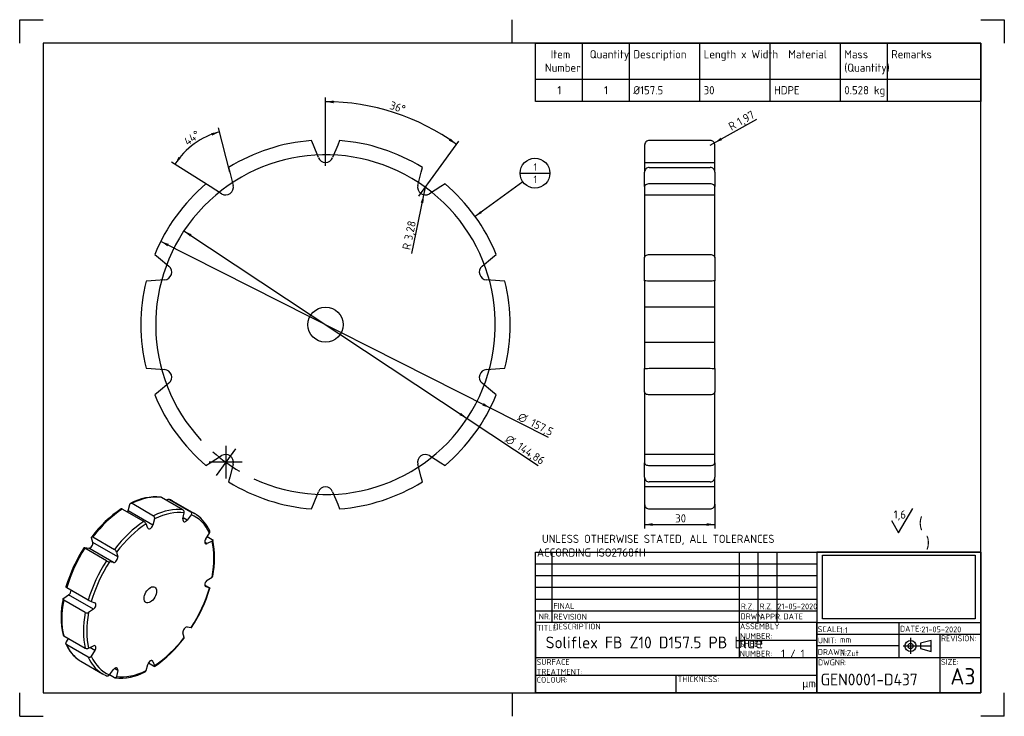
# Paper-space layout 'Sheet1' of a CAD drawing. Header units: millimetres. Extents: x 0 to 420, y 0 to 297.
import ezdxf
from ezdxf.enums import TextEntityAlignment as Align
from ezdxf.lldxf.tags import DXFTag

# ---------------------------------------------------------------- set-up
doc = ezdxf.new("R2010")
doc.units = ezdxf.units.MM
doc.layers.add('Default', color=7, linetype='Continuous')
doc.layers.add('GEN0001-D437_FB_', color=7, linetype='Continuous')
doc.styles.add('SEACAD_Solid_Edge_ISO', font='seiso.ttf')
doc.styles.add('SEACAD_Solid_Edge_ISO1_Symbols', font='semeci1.ttf')
tags = doc.linetypes.add('CENTER2', pattern=[28.575, 19.05, -3.175, 3.175, -3.175]).pattern_tags.tags
tags[10:11] = [DXFTag(74, 4), DXFTag(75, 0), DXFTag(340, '0'), DXFTag(46, 0.0), DXFTag(50, 0.0), DXFTag(44, 0.0), DXFTag(45, 0.0)]
tags[8:9] = [DXFTag(74, 4), DXFTag(75, 0), DXFTag(340, '0'), DXFTag(46, 0.0), DXFTag(50, 0.0), DXFTag(44, 0.0), DXFTag(45, 0.0)]
tags[6:7] = [DXFTag(74, 4), DXFTag(75, 0), DXFTag(340, '0'), DXFTag(46, 0.0), DXFTag(50, 0.0), DXFTag(44, 0.0), DXFTag(45, 0.0)]
tags[4:5] = [DXFTag(74, 4), DXFTag(75, 0), DXFTag(340, '0'), DXFTag(46, 0.0), DXFTag(50, 0.0), DXFTag(44, 0.0), DXFTag(45, 0.0)]
tags = doc.linetypes.add('HIDDEN2', pattern=[4.7625, 3.175, -1.5875]).pattern_tags.tags
tags[6:7] = [DXFTag(74, 4), DXFTag(75, 0), DXFTag(340, '0'), DXFTag(46, 0.0), DXFTag(50, 0.0), DXFTag(44, 0.0), DXFTag(45, 0.0)]
tags[4:5] = [DXFTag(74, 4), DXFTag(75, 0), DXFTag(340, '0'), DXFTag(46, 0.0), DXFTag(50, 0.0), DXFTag(44, 0.0), DXFTag(45, 0.0)]
doc.dimstyles.new('ISO_(mm)', dxfattribs={"dimtxt": 3.5, "dimasz": 3.5, "dimexe": 1.75, "dimexo": 0, "dimgap": 0.875, "dimtad": 1, "dimtxsty": 'SEACAD_Solid_Edge_ISO', "dimblk1": '_SE_FILLED', "dimblk2": '_SE_FILLED', "dimsah": 1, "dimcen": 1.75, "dimadec": 0, "dimazin": 0, "dimtfac": 0.5, "dimtmove": 0, "dimatfit": 3, "dimfxl": 1, "dimarcsym": 0})
picture_1 = doc.add_image_def('image1.jpg', size_in_pixel=(1519, 635))

# ---------------------------------------------------------------- blocks, each defined once
blk = doc.blocks.new('SEANNOT_GROUP')
at = {"layer": 'Default', "color": 7, "linetype": 'Continuous'}
for p, q in [((374.93, 78.16), (381, 88.66)), ((371.9, 83.41), (374.93, 78.16))]:
    blk.add_line(p, q, dxfattribs=at)
at = {"layer": 'Default', "color": 7, "linetype": 'Continuous', "style": 'SEACAD_Solid_Edge_ISO'}
blk.add_text('1,6', height=3.5, dxfattribs=at).set_placement((372.82, 87.78), align=Align.TOP_LEFT)
blk = doc.blocks.new('ISO2768_fine')
at = {"layer": 'Default', "insert": (1.21, 6.21), "char_height": 3.5, "width": 124.075, "attachment_point": 1}
blk.add_mtext('{\\fSolid Edge ISO|b0||i0||c0|p34;\\C7;\\H3.5;\\W1.; UNLESS OTHERWISE STATED, ALL TOLERANCES ACCORDING ISO2768fH }', dxfattribs=at)
blk = doc.blocks.new('SE')
at = {"layer": 'GEN0001-D437_FB_', "color": 7, "linetype": 'Continuous'}
for p, q in [((125.27, 243.54), (124.49, 245.49)), ((136.41, 245.49), (135.64, 243.54)), ((127.41, 238.18), (125.27, 243.54)), ((135.64, 243.54), (133.5, 238.18)), ((89.12, 233.99), (89.64, 231.96)), ((89.64, 231.96), (91.06, 226.37)), ((169.85, 226.37), (171.27, 231.96)), ((171.27, 231.96), (171.78, 233.99)), ((81.25, 225.87), (79.47, 226.99)), ((181.43, 226.99), (179.66, 225.87)), ((86.13, 222.79), (81.25, 225.87)), ((179.66, 225.87), (174.78, 222.79)), ((57.61, 196.9), (59.23, 195.56)), ((59.23, 195.56), (63.66, 191.87)), ((197.24, 191.87), (201.68, 195.56)), ((201.68, 195.56), (203.29, 196.9)), ((56.02, 185.69), (53.93, 185.56)), ((61.78, 186.07), (56.02, 185.69)), ((204.88, 185.69), (199.12, 186.07)), ((206.98, 185.56), (204.88, 185.69)), ((53.93, 148.37), (56.02, 148.23)), ((56.02, 148.23), (61.78, 147.85)), ((199.12, 147.85), (204.88, 148.23)), ((204.88, 148.23), (206.98, 148.37)), ((63.66, 142.06), (59.23, 138.37)), ((201.68, 138.37), (197.24, 142.06)), ((59.23, 138.37), (57.61, 137.03)), ((203.29, 137.03), (201.68, 138.37)), ((81.25, 108.06), (86.13, 111.14)), ((174.78, 111.14), (179.66, 108.06)), ((79.47, 106.94), (81.25, 108.06)), ((91.06, 107.56), (89.64, 101.97)), ((171.27, 101.97), (169.85, 107.56)), ((179.66, 108.06), (181.43, 106.94)), ((89.64, 101.97), (89.12, 99.93)), ((171.78, 99.93), (171.27, 101.97)), ((125.27, 90.39), (127.41, 95.75)), ((133.5, 95.75), (135.64, 90.39)), ((124.49, 88.44), (125.27, 90.39)), ((135.64, 90.39), (136.41, 88.44))]:
    blk.add_line(p, q, dxfattribs=at)
blk.add_circle((130.45, 166.96), 7.5, dxfattribs=at)
for centre, radius, start, end in [((130.45, 166.96), 78.75, 94.3424, 121.6576), ((130.45, 166.96), 78.75, 58.3424, 85.6576), ((130.45, 239.39), 3.28, 201.75, 338.25), ((130.45, 166.96), 78.75, 130.3424, 157.6576), ((130.45, 166.96), 78.75, 22.3424, 49.6576), ((87.88, 225.56), 3.28, 237.75, 14.25), ((173.03, 225.56), 3.28, 165.75, 302.25), ((61.57, 189.35), 3.28, 273.75, 50.25), ((199.34, 189.35), 3.28, 129.75, 266.25), ((130.45, 166.96), 78.75, 166.3424, 193.6576), ((130.45, 166.96), 78.75, 346.3424, 13.6576), ((61.57, 144.58), 3.28, 309.75, 86.25), ((199.34, 144.58), 3.28, 93.75, 230.25), ((130.45, 166.96), 78.75, 202.3424, 229.6576), ((130.45, 166.96), 78.75, 310.3424, 337.6576), ((87.88, 108.37), 3.28, 345.75, 122.25), ((173.03, 108.37), 3.28, 57.75, 194.25), ((130.45, 166.96), 78.75, 238.3424, 265.6576), ((130.45, 94.53), 3.28, 21.75, 158.25), ((130.45, 166.96), 78.75, 274.3424, 301.6576)]:
    blk.add_arc(centre, radius, start, end, dxfattribs=at)
blk = doc.blocks.new('SE1')
at = {"layer": 'GEN0001-D437_FB_', "color": 7, "linetype": 'Continuous'}
for p, q in [((294.56, 245.49), (268.56, 245.49)), ((266.56, 243.54), (266.56, 231.96)), ((296.56, 231.96), (296.56, 243.54)), ((266.56, 226.37), (266.56, 231.96)), ((268.56, 233.99), (294.56, 233.99)), ((296.56, 231.96), (296.56, 226.37)), ((294.56, 226.99), (268.56, 226.99)), ((266.56, 225.87), (266.56, 226.37)), ((266.56, 225.87), (266.56, 195.56)), ((296.56, 226.37), (296.56, 225.87)), ((296.56, 195.56), (296.56, 225.87)), ((266.56, 191.87), (266.56, 195.56)), ((268.56, 196.9), (294.56, 196.9)), ((296.56, 195.56), (296.56, 191.87)), ((266.56, 186.07), (266.56, 191.87)), ((296.56, 191.87), (296.56, 186.07)), ((266.56, 185.69), (266.56, 186.07)), ((266.56, 185.69), (266.56, 148.23)), ((294.56, 185.56), (268.56, 185.56)), ((296.56, 186.07), (296.56, 185.69)), ((296.56, 148.23), (296.56, 185.69)), ((266.56, 147.85), (266.56, 148.23)), ((266.56, 142.06), (266.56, 147.85)), ((268.56, 148.37), (294.56, 148.37)), ((296.56, 148.23), (296.56, 147.85)), ((296.56, 147.85), (296.56, 142.06)), ((266.56, 138.37), (266.56, 142.06)), ((296.56, 142.06), (296.56, 138.37)), ((266.56, 138.37), (266.56, 108.06)), ((294.56, 137.03), (268.56, 137.03)), ((296.56, 108.06), (296.56, 138.37)), ((266.56, 107.56), (266.56, 108.06)), ((266.56, 101.97), (266.56, 107.56)), ((268.56, 106.94), (294.56, 106.94)), ((296.56, 108.06), (296.56, 107.56)), ((296.56, 107.56), (296.56, 101.97)), ((266.56, 101.97), (266.56, 90.39)), ((296.56, 90.39), (296.56, 101.97)), ((294.56, 99.93), (268.56, 99.93)), ((268.56, 88.44), (294.56, 88.44))]:
    blk.add_line(p, q, dxfattribs=at)
at = {"layer": 'GEN0001-D437_FB_', "color": 7, "linetype": 'HIDDEN2'}
for p, q in [((266.56, 236.11), (296.56, 236.11)), ((266.56, 222.28), (296.56, 222.28)), ((296.56, 174.46), (266.56, 174.46)), ((266.56, 159.46), (296.56, 159.46)), ((296.56, 111.65), (266.56, 111.65)), ((296.56, 97.81), (266.56, 97.81))]:
    blk.add_line(p, q, dxfattribs=at)
at = {"layer": 'GEN0001-D437_FB_', "color": 7, "linetype": 'Continuous'}
for centre, radius, start, end in [((268.53, 243.51), 1.97, 89.2351, 179.2933), ((294.58, 243.51), 1.97, 0.7059, 90.7656), ((268.57, 231.98), 2.02, 90.4708, 180.4982), ((294.54, 231.98), 2.02, 359.5013, 89.5297), ((268.57, 101.95), 2.02, 179.5013, 269.5297), ((294.54, 101.95), 2.02, 270.4708, 0.4982), ((268.53, 90.41), 1.97, 180.7059, 270.7656), ((294.58, 90.41), 1.97, 269.2351, 359.2933)]:
    blk.add_arc(centre, radius, start, end, dxfattribs=at)
for points in [[(268.56, 226.99), (268.02, 226.99), (267.49, 226.86), (266.76, 226.44), (266.56, 226.15), (266.56, 225.87)], [(296.56, 225.87), (296.56, 226.15), (296.35, 226.44), (295.62, 226.86), (295.1, 226.99), (294.56, 226.99)], [(266.56, 195.56), (266.56, 195.9), (266.76, 196.24), (267.49, 196.75), (268.02, 196.9), (268.56, 196.9)], [(294.56, 196.9), (295.1, 196.9), (295.62, 196.74), (296.35, 196.24), (296.56, 195.9), (296.56, 195.56)], [(268.56, 185.56), (268.02, 185.56), (267.49, 185.57), (266.76, 185.62), (266.56, 185.66), (266.56, 185.69)], [(296.56, 185.69), (296.56, 185.66), (296.35, 185.62), (295.62, 185.57), (295.1, 185.56), (294.56, 185.56)], [(266.56, 148.23), (266.56, 148.27), (266.76, 148.3), (267.49, 148.35), (268.02, 148.37), (268.56, 148.37)], [(294.56, 148.37), (295.1, 148.37), (295.62, 148.35), (296.35, 148.3), (296.56, 148.27), (296.56, 148.23)], [(268.56, 137.03), (268.02, 137.03), (267.49, 137.18), (266.76, 137.68), (266.56, 138.02), (266.56, 138.37)], [(296.56, 138.37), (296.56, 138.02), (296.35, 137.68), (295.62, 137.18), (295.1, 137.03), (294.56, 137.03)], [(266.56, 108.06), (266.56, 107.77), (266.76, 107.49), (267.49, 107.07), (268.02, 106.94), (268.56, 106.94)], [(294.56, 106.94), (295.1, 106.94), (295.62, 107.07), (296.35, 107.49), (296.56, 107.77), (296.56, 108.06)]]:
    blk.add_open_spline(points, degree=3, knots=[0, 0, 0, 0, 0.5, 0.5, 1, 1, 1, 1], dxfattribs=at)
blk = doc.blocks.new('SEANNOT_GROUP1')
at = {"layer": 'Default', "linetype": 'Continuous'}
blk.add_hatch(color=7, dxfattribs=at).paths.add_polyline_path([(196.54, 215.39), (194.27, 213.1), (197.16, 214.53)])
at = {"layer": 'Default', "color": 7, "linetype": 'Continuous'}
blk.add_line((213.46, 231.56), (226.16, 231.56), dxfattribs=at)
blk.add_lwpolyline([(214.66, 227.84), (194.27, 213.1)], dxfattribs=at)
blk.add_circle((219.81, 231.56), 6.35, dxfattribs=at)
at = {"layer": 'Default', "color": 7, "linetype": 'Continuous', "style": 'SEACAD_Solid_Edge_ISO'}
for p in [(219.16, 235.78), (219.16, 230.51)]:
    blk.add_text('1', height=3.17, dxfattribs=at).set_placement(p, align=Align.TOP_LEFT)
blk = doc.blocks.new('SE2')
at = {"layer": 'Default', "color": 7, "linetype": 'Continuous'}
for p, q in [((240, 287), (240, 271.67)), ((260, 287), (260, 271.67)), ((290, 287), (290, 271.67)), ((320, 287), (320, 271.67)), ((350, 287), (350, 271.67)), ((370, 287), (370, 271.67)), ((220, 271.67), (410, 271.67)), ((240, 271.67), (240, 262.06)), ((260, 271.67), (260, 262.06)), ((290, 271.67), (290, 262.06)), ((320, 271.67), (320, 262.06)), ((350, 271.67), (350, 262.06)), ((370, 271.67), (370, 262.06))]:
    blk.add_line(p, q, dxfattribs=at)
blk.add_lwpolyline([(220, 262.06), (220, 287), (410, 287), (410, 262.06), (220, 262.06)], dxfattribs=at)
at = {"layer": 'Default', "color": 7, "linetype": 'Continuous', "style": 'SEACAD_Solid_Edge_ISO'}
for s, p in [('Item', (226.51, 284.03)), ('Quantity', (243.16, 284.03)), ('Description', (261.76, 284.03)), ('Length x Width', (291.76, 284.03)), ('Material', (327.84, 284.03)), ('Mass', (351.76, 284.03)), ('Remarks', (371.76, 284.03)), ('Number', (224.04, 278.3)), ('(Quantity)', (351.76, 278.3)), ('Ø157.5', (261.76, 268.69)), ('0.528 kg', (351.76, 268.69)), ('1', (229.37, 268.69)), ('1', (249.28, 268.69)), ('30', (291.76, 268.69)), ('HDPE', (321.76, 268.69))]:
    blk.add_text(s, height=3.5, dxfattribs=at).set_placement(p, align=Align.TOP_LEFT)
blk = doc.blocks.new('DMBLK17')
at = {"layer": 'Default', "linetype": 'Continuous'}
for points in [[(270.06, 81.18), (270.06, 82.35), (266.56, 81.77)], [(293.06, 81.18), (296.56, 81.77), (293.06, 82.35)]]:
    blk.add_hatch(color=7, dxfattribs=at).paths.add_polyline_path(points)
at = {"layer": 'Default', "color": 7, "linetype": 'Continuous'}
for p, q in [((266.56, 90.39), (266.56, 80.02)), ((296.56, 90.39), (296.56, 80.02)), ((266.56, 81.77), (296.56, 81.77))]:
    blk.add_line(p, q, dxfattribs=at)
at = {"layer": 'Default', "color": 7, "linetype": 'Continuous', "style": 'SEACAD_Solid_Edge_ISO'}
blk.add_text('30', height=3.5, dxfattribs=at).set_placement((279.61, 86.14), align=Align.TOP_LEFT)
blk = doc.blocks.new('_SE_FILLED')
at = {"color": 0}
blk.add_line((0, 0), (-1, 0), dxfattribs=at)
blk.add_solid([(0, 0), (-1, -0.1665), (-1, 0.1665), (0, 0)], dxfattribs=at)
blk = doc.blocks.new('DMBLK18')
at = {"layer": 'Default', "linetype": 'Continuous'}
blk.add_hatch(color=7, dxfattribs=at).paths.add_polyline_path([(299.07, 246.7), (296.31, 244.48), (299.64, 245.68)])
at = {"layer": 'Default', "color": 7, "linetype": 'Continuous'}
blk.add_line((294.58, 243.51), (314.37, 254.61), dxfattribs=at)
at = {"layer": 'Default', "color": 7, "linetype": 'Continuous', "style": 'SEACAD_Solid_Edge_ISO'}
for s, p in [('1,97', (305.54, 254.68)), ('R', (301.91, 252.64))]:
    blk.add_text(s, height=3.5, rotation=29.2906, dxfattribs=at).set_placement(p, align=Align.TOP_LEFT)
blk = doc.blocks.new('SEANNOT_GROUP2')
at = {"layer": 'Default', "color": 7, "linetype": 'CENTER2'}
for p, q in [((87.88, 115.37), (87.88, 101.37)), ((94.88, 108.37), (80.88, 108.37))]:
    blk.add_line(p, q, dxfattribs=at)
blk = doc.blocks.new('SE3')
at = {"layer": 'Default', "color": 7, "linetype": 'CENTER2'}
blk.add_arc((130.45, 166.96), 72.43, 245.0747, 222.9253, dxfattribs=at)
blk = doc.blocks.new('SEANNOT_GROUP3')
at = {"layer": 'Default', "color": 7, "linetype": 'CENTER2'}
blk.add_line((91.99, 114.03), (83.76, 102.7), dxfattribs=at)
blk.add_arc((130.45, 166.96), 72.43, 228.4626, 239.5374, dxfattribs=at)
blk = doc.blocks.new('SEANNOT_GROUP4')
at = {"layer": 'Default', "color": 7, "linetype": 'CENTER2'}
blk.add_line((170.25, 221.75), (177.52, 231.74), dxfattribs=at)
blk = doc.blocks.new('SEANNOT_GROUP5')
at = {"layer": 'Default', "color": 7, "linetype": 'CENTER2'}
blk.add_line((130.45, 234.68), (130.45, 247.04), dxfattribs=at)
blk = doc.blocks.new('DMBLK19')
at = {"layer": 'Default', "linetype": 'Continuous'}
for points in [[(133.96, 262.54), (130.45, 262.02), (133.94, 261.37)], [(183.12, 245.39), (186.32, 243.86), (183.79, 246.35)]]:
    blk.add_hatch(color=7, dxfattribs=at).paths.add_polyline_path(points)
at = {"layer": 'Default', "color": 7, "linetype": 'Continuous'}
for p, q in [((130.45, 247.04), (130.45, 263.77)), ((177.52, 231.74), (187.35, 245.28))]:
    blk.add_line(p, q, dxfattribs=at)
blk.add_arc((130.45, 166.96), 95.05, 54, 90, dxfattribs=at)
at = {"layer": 'Default', "color": 7, "linetype": 'Continuous', "style": 'SEACAD_Solid_Edge_ISO'}
blk.add_text('36°', height=3.5, rotation=342, dxfattribs=at).set_placement((158.61, 262.36), align=Align.TOP_LEFT)
blk = doc.blocks.new('DMBLK20')
at = {"layer": 'Default', "linetype": 'Continuous'}
blk.add_hatch(color=7, dxfattribs=at).paths.add_polyline_path([(172.22, 218.8), (172.36, 222.35), (171.08, 219.04)])
at = {"layer": 'Default', "color": 7, "linetype": 'Continuous'}
blk.add_line((173.03, 225.56), (167.17, 197.27), dxfattribs=at)
at = {"layer": 'Default', "color": 7, "linetype": 'Continuous', "style": 'SEACAD_Solid_Edge_ISO'}
for s, p in [('3,28', (163.98, 203.44)), ('R', (163.14, 199.35))]:
    blk.add_text(s, height=3.5, rotation=78.3128, dxfattribs=at).set_placement(p, align=Align.TOP_LEFT)
blk = doc.blocks.new('DMBLK21')
at = {"layer": 'Default', "linetype": 'Continuous'}
for points in [[(73.3, 205.51), (70.06, 206.95), (72.66, 204.53)], [(188.25, 129.39), (187.6, 128.42), (190.84, 126.97)]]:
    blk.add_hatch(color=7, dxfattribs=at).paths.add_polyline_path(points)
at = {"layer": 'Default', "color": 7, "linetype": 'Continuous'}
for p, q in [((70.06, 206.95), (190.84, 126.97)), ((190.84, 126.97), (221.22, 106.86))]:
    blk.add_line(p, q, dxfattribs=at)
for s, style, p in [('O', 'SEACAD_Solid_Edge_ISO1_Symbols', (208.79, 120.33)), ('144,86', 'SEACAD_Solid_Edge_ISO', (213.79, 117.02))]:
    blk.add_text(s, height=3.5, rotation=326.4883, dxfattribs=dict(at, style=style)).set_placement(p, align=Align.TOP_LEFT)
blk = doc.blocks.new('DMBLK22')
at = {"layer": 'Default', "linetype": 'Continuous'}
for points in [[(63.03, 200.38), (63.55, 201.42), (60.17, 202.48)], [(197.35, 132.5), (200.74, 131.45), (197.88, 133.55)]]:
    blk.add_hatch(color=7, dxfattribs=at).paths.add_polyline_path(points)
at = {"layer": 'Default', "color": 7, "linetype": 'Continuous'}
blk.add_line((225.64, 118.86), (60.17, 202.48), dxfattribs=at)
for s, style, p in [('O', 'SEACAD_Solid_Edge_ISO1_Symbols', (213.78, 129.76)), ('157,5', 'SEACAD_Solid_Edge_ISO', (219.13, 127.05))]:
    blk.add_text(s, height=3.5, rotation=333.1919, dxfattribs=dict(at, style=style)).set_placement(p, align=Align.TOP_LEFT)
blk = doc.blocks.new('DMBLK23')
at = {"layer": 'Default', "linetype": 'Continuous'}
for points in [[(82.1, 247.56), (85.27, 249.16), (81.75, 248.67)], [(67.79, 238.53), (66.24, 235.34), (68.74, 237.85)]]:
    blk.add_hatch(color=7, dxfattribs=at).paths.add_polyline_path(points)
at = {"layer": 'Default', "color": 7, "linetype": 'Continuous'}
for p, q in [((89.64, 231.96), (84.84, 250.86)), ((81.25, 225.87), (64.76, 236.27))]:
    blk.add_line(p, q, dxfattribs=at)
blk.add_arc((93.08, 218.4), 31.74, 104.25, 147.75, dxfattribs=at)
at = {"layer": 'Default', "color": 7, "linetype": 'Continuous', "style": 'SEACAD_Solid_Edge_ISO'}
blk.add_text('44°', height=3.5, rotation=36, dxfattribs=at).set_placement((69.6, 245.98), align=Align.TOP_LEFT)
blk = doc.blocks.new('SE4')
at = {"layer": 'GEN0001-D437_FB_', "color": 7, "linetype": 'Continuous'}
for p, q in [((69.63, 88.04), (60.44, 93.34)), ((63.85, 92.45), (73.04, 87.15)), ((52.91, 83.08), (43.72, 88.38)), ((46.2, 87.65), (46.95, 90.27)), ((47.94, 90.82), (57.13, 85.51)), ((74.71, 86.33), (65.52, 91.64)), ((56.81, 81.52), (46.2, 87.65)), ((57.56, 84.15), (56.81, 81.52)), ((69.66, 84.12), (70.16, 86.69)), ((71.4, 83.66), (69.75, 84.61)), ((73.12, 85.92), (71.4, 83.66)), ((54.65, 80.28), (53.89, 82.03)), ((31.19, 74.16), (30.69, 76.15)), ((31.22, 76.47), (40.41, 71.16)), ((79.34, 75.63), (80.91, 78.04)), ((80, 76.64), (82.08, 75.45)), ((27.73, 71.95), (29.45, 71.69)), ((37, 66.33), (27.8, 71.64)), ((40.06, 65.57), (29.45, 71.69)), ((41.8, 68.04), (31.19, 74.16)), ((80.01, 73.65), (78.93, 74.27)), ((82.04, 74.67), (80.01, 73.65)), ((41.3, 70.03), (41.8, 68.04)), ((40.06, 65.57), (38.33, 65.83)), ((80.01, 58.04), (82.04, 59.37)), ((20.08, 54.9), (29.27, 49.59)), ((78.93, 55.95), (80.77, 54.88)), ((79.34, 55.29), (79.19, 55.38)), ((80.91, 54.69), (79.34, 55.29)), ((18.81, 50.4), (20.84, 51.73)), ((31.45, 45.61), (20.84, 51.73)), ((27.97, 44.21), (18.77, 49.51)), ((30.55, 48.96), (32.12, 48.36)), ((31.45, 45.61), (29.41, 44.28)), ((71.4, 38.08), (73.12, 37.82)), ((18.77, 34.33), (27.97, 29.02)), ((70.16, 33.62), (69.66, 35.62)), ((19.94, 31.74), (20.85, 33.13)), ((29.27, 25.15), (20.08, 30.45)), ((29.41, 28.99), (31.45, 30.01)), ((32.12, 28.03), (29.97, 29.27)), ((32.12, 28.03), (30.55, 25.61)), ((26.14, 23.44), (35.33, 18.14)), ((53.89, 19.51), (54.65, 22.13)), ((57.13, 21.39), (54.89, 22.69)), ((56.81, 23.38), (56.16, 23.75)), ((56.81, 23.38), (57.56, 21.62)), ((40.41, 16.43), (38.27, 17.67)), ((38.33, 17.74), (40.06, 19.99)), ((41.8, 19.53), (40.39, 20.35)), ((41.8, 19.53), (41.3, 16.96))]:
    blk.add_line(p, q, dxfattribs=at)
for centre, radius, start, end in [((58.05, 71.03), 22.5, 84.4848, 118.312), ((60.38, 83.62), 9.5, 62.446, 68.6586), ((73.56, 44.12), 53.71, 124.3043, 142.9143), ((56.41, 84.53), 1.22, 341.5723, 53.6165), ((68.86, 86.96), 1.32, 348.326, 54.3044), ((66.55, 72.9), 15.73, 22.8913, 55.4843), ((51.53, 80.79), 2.67, 27.6203, 58.8066), ((82.18, 36.5), 65.16, 147.0626, 163.388), ((46.26, 67.45), 36.9, 347.9943, 12.0212), ((39.29, 69.37), 2.12, 18.2427, 58.032), ((39.28, 70.36), 4.63, 240.4875, 258.2011), ((18.67, 73.27), 65.16, 327.0614, 343.3881), ((54.59, 42.33), 36.9, 167.9918, 192.0251), ((34.79, 59.22), 11.1, 240.1949, 247.5428), ((28.62, 45.56), 1.51, 244.2626, 301.6902), ((34.27, 36.86), 15.7, 202.8689, 235.7422), ((27.29, 65.66), 53.71, 304.3056, 322.9134), ((28.73, 30.53), 1.69, 243.2156, 293.871), ((40.3, 25.74), 9.04, 242.5357, 249.1951), ((42.8, 38.74), 22.5, 264.4771, 298.3115)]:
    blk.add_arc(centre, radius, start, end, dxfattribs=at)
for centre, major_axis, start_param, end_param in [((45.83, 57.54), (19.69, 34.1), 0.232868, 0.70961), ((45.83, 57.54), (-19.69, -34.1), 3.176876, 3.222884), ((45.83, 57.54), (19.69, 34.1), 0.861187, 1.337928), ((55.02, 52.23), (19.69, 34.1), 0.232868, 0.70961), ((45.83, 57.54), (-19.69, -34.1), 3.141593, 3.176876), ((45.12, 87.52), (0.82, 1.42), 4.740699, 5.118178), ((55.73, 51.83), (19.19, 33.23), 0.224688, 0.71779), ((70.78, 84.44), (0.82, 1.42), 2.107485, 4.48986), ((55.02, 52.23), (-19.69, -34.1), 3.179187, 3.222884), ((55.73, 51.83), (-19.19, -33.23), 2.737962, 3.231064), ((55.02, 52.23), (-19.69, -34.1), 3.104261, 3.179187), ((55.02, 52.23), (19.69, 34.1), 0.861187, 1.337928), ((55.73, 51.83), (19.19, 33.23), 0.853006, 1.346109), ((55.73, 81.4), (0.82, 1.42), 2.735804, 5.118178), ((80.08, 75.03), (0.82, 1.42), 1.479167, 3.861541), ((45.83, 57.54), (-19.69, -34.1), 4.631098, 5.107839), ((30.07, 73.18), (-0.82, -1.42), 0.222529, 2.604904), ((55.73, 51.83), (19.19, 33.23), 5.251236, 5.744339), ((40.68, 67.06), (0.82, 1.42), 3.364122, 5.746497), ((55.02, 52.23), (19.69, 34.1), 1.489505, 1.966247), ((55.73, 51.83), (-19.19, -33.23), 4.622917, 5.11602), ((55.73, 51.83), (19.19, 33.23), 4.622917, 5.11602), ((80.08, 56.75), (0.82, 1.42), 0.850848, 3.233222), ((20.77, 53.03), (-0.82, -1.42), 0.850848, 2.45952), ((45.83, 57.54), (-19.69, -34.1), 5.259416, 5.736158), ((31.37, 46.9), (-0.82, -1.42), 0.850848, 3.233222), ((55.02, 52.23), (-19.69, -34.1), 5.259416, 5.736158), ((55.73, 51.83), (-19.19, -33.23), 5.251236, 5.744339), ((70.78, 36.59), (-0.82, -1.42), 3.364122, 5.746497), ((55.73, 51.83), (-19.19, -33.23), 0.853006, 1.346109), ((45.83, 57.54), (19.69, 34.1), 2.746142, 3.106778), ((31.37, 28.63), (-0.82, -1.42), 1.479167, 3.861541), ((55.73, 51.83), (19.19, 33.23), 2.737962, 3.231064), ((45.83, 57.54), (19.69, 34.1), 3.106778, 3.141593), ((55.02, 52.23), (19.69, 34.1), 2.746142, 3.104261), ((55.73, 22.26), (-0.82, -1.42), 2.735804, 5.118178), ((55.02, 52.23), (19.69, 34.1), 3.104261, 3.179187), ((40.68, 19.21), (-0.82, -1.42), 2.107485, 4.48986), ((55.73, 51.83), (-19.19, -33.23), 0.224688, 0.71779)]:
    blk.add_ellipse(centre, major_axis=major_axis, ratio=0.57735, start_param=start_param, end_param=end_param, dxfattribs=at)
blk.add_ellipse((55.73, 51.83), major_axis=(-1.88, -3.25), ratio=0.57735, dxfattribs=at)
for points, knots in [([(60.44, 93.34), (60.39, 93.37), (60.35, 93.39), (60.27, 93.42), (60.24, 93.42), (60.21, 93.43)], [0, 0, 0, 0, 0.125, 0.125, 0.1963516, 0.1963516, 0.1963516, 0.1963516]), ([(62.58, 92.11), (62.6, 92.14), (62.62, 92.16), (62.7, 92.24), (62.75, 92.28), (62.86, 92.36), (62.92, 92.39), (63.03, 92.45), (63.1, 92.48), (63.22, 92.52), (63.28, 92.53), (63.4, 92.55), (63.47, 92.55), (63.64, 92.54), (63.76, 92.51), (63.85, 92.45)], [0.058304, 0.058304, 0.058304, 0.058304, 0.125, 0.125, 0.25, 0.25, 0.375, 0.375, 0.5, 0.5, 0.625, 0.625, 0.75, 0.75, 1, 1, 1, 1]), ([(43.72, 88.38), (43.67, 88.41), (43.63, 88.43), (43.54, 88.47), (43.5, 88.48), (43.43, 88.5), (43.4, 88.5), (43.34, 88.5), (43.32, 88.49), (43.29, 88.48), (43.29, 88.48), (43.29, 88.48)], [0, 0, 0, 0, 0.125, 0.125, 0.25, 0.25, 0.375, 0.375, 0.5, 0.5, 0.5153748, 0.5153748, 0.5153748, 0.5153748]), ([(46.95, 90.27), (46.97, 90.33), (46.99, 90.39), (47.05, 90.5), (47.08, 90.55), (47.14, 90.65), (47.18, 90.69), (47.26, 90.76), (47.3, 90.79), (47.39, 90.85), (47.44, 90.87), (47.54, 90.89), (47.59, 90.9), (47.74, 90.9), (47.84, 90.87), (47.94, 90.82)], [0, 0, 0, 0, 0.125, 0.125, 0.25, 0.25, 0.375, 0.375, 0.5, 0.5, 0.625, 0.625, 0.75, 0.75, 1, 1, 1, 1]), ([(73.04, 87.15), (73.09, 87.12), (73.14, 87.08), (73.21, 87.01), (73.24, 86.97), (73.3, 86.87), (73.32, 86.82), (73.35, 86.72), (73.36, 86.66), (73.37, 86.49), (73.35, 86.37), (73.29, 86.2), (73.26, 86.14), (73.2, 86.02), (73.16, 85.97), (73.12, 85.92)], [0, 0, 0, 0, 0.125, 0.125, 0.25, 0.25, 0.375, 0.375, 0.5, 0.5, 0.75, 0.75, 0.875, 0.875, 1, 1, 1, 1]), ([(30.69, 76.15), (30.68, 76.2), (30.67, 76.24), (30.67, 76.33), (30.67, 76.36), (30.68, 76.43), (30.69, 76.46), (30.72, 76.51), (30.74, 76.53), (30.79, 76.56), (30.82, 76.57), (30.88, 76.58), (30.92, 76.58), (31.03, 76.56), (31.12, 76.53), (31.22, 76.47)], [0, 0, 0, 0, 0.125, 0.125, 0.25, 0.25, 0.375, 0.375, 0.5, 0.5, 0.625, 0.625, 0.75, 0.75, 1, 1, 1, 1]), ([(80.91, 78.04), (80.95, 78.1), (80.98, 78.15), (81.03, 78.27), (81.06, 78.34), (81.09, 78.46), (81.1, 78.52), (81.11, 78.65), (81.11, 78.71), (81.1, 78.83), (81.09, 78.88), (81.06, 78.97), (81.05, 78.99), (81.04, 79.02)], [0, 0, 0, 0, 0.125, 0.125, 0.25, 0.25, 0.375, 0.375, 0.5, 0.5, 0.625, 0.625, 0.6884128, 0.6884128, 0.6884128, 0.6884128]), ([(27.8, 71.64), (27.76, 71.67), (27.71, 71.69), (27.64, 71.75), (27.61, 71.77), (27.55, 71.81), (27.53, 71.84), (27.5, 71.87), (27.49, 71.89), (27.48, 71.93), (27.5, 71.95), (27.56, 71.96), (27.59, 71.97), (27.65, 71.96), (27.68, 71.96), (27.73, 71.95)], [0, 0, 0, 0, 0.125, 0.125, 0.25, 0.25, 0.375, 0.375, 0.5, 0.5, 0.75, 0.75, 0.875, 0.875, 1, 1, 1, 1]), ([(82.08, 75.45), (82.12, 75.42), (82.17, 75.39), (82.24, 75.33), (82.27, 75.29), (82.32, 75.22), (82.34, 75.19), (82.36, 75.11), (82.36, 75.08), (82.35, 74.97), (82.32, 74.9), (82.24, 74.8), (82.21, 74.77), (82.13, 74.72), (82.09, 74.69), (82.04, 74.67)], [0, 0, 0, 0, 0.125, 0.125, 0.25, 0.25, 0.375, 0.375, 0.5, 0.5, 0.75, 0.75, 0.875, 0.875, 1, 1, 1, 1]), ([(82.04, 59.37), (82.09, 59.4), (82.13, 59.44), (82.21, 59.51), (82.24, 59.54), (82.3, 59.62), (82.32, 59.66), (82.34, 59.73), (82.35, 59.75), (82.35, 59.77)], [0, 0, 0, 0, 0.125, 0.125, 0.25, 0.25, 0.375, 0.375, 0.4470569, 0.4470569, 0.4470569, 0.4470569]), ([(19.74, 55.13), (19.74, 55.13), (19.74, 55.13), (19.75, 55.11), (19.76, 55.1), (19.79, 55.07), (19.82, 55.06), (19.9, 55), (19.98, 54.95), (20.08, 54.9)], [0.4238979, 0.4238979, 0.4238979, 0.4238979, 0.5, 0.5, 0.625, 0.625, 0.75, 0.75, 1, 1, 1, 1]), ([(80.77, 54.88), (80.82, 54.85), (80.86, 54.83), (80.94, 54.78), (80.98, 54.76), (81.03, 54.72), (81.06, 54.7), (81.09, 54.68), (81.1, 54.66), (81.12, 54.64), (81.11, 54.63), (81.06, 54.64), (81.03, 54.65), (80.98, 54.67), (80.95, 54.68), (80.91, 54.69)], [0, 0, 0, 0, 0.125, 0.125, 0.25, 0.25, 0.375, 0.375, 0.5, 0.5, 0.75, 0.75, 0.875, 0.875, 1, 1, 1, 1]), ([(18.77, 49.51), (18.73, 49.54), (18.68, 49.57), (18.61, 49.64), (18.58, 49.67), (18.53, 49.75), (18.51, 49.79), (18.49, 49.87), (18.49, 49.91), (18.5, 50.03), (18.53, 50.12), (18.61, 50.23), (18.64, 50.27), (18.72, 50.34), (18.76, 50.37), (18.81, 50.4)], [0, 0, 0, 0, 0.125, 0.125, 0.25, 0.25, 0.375, 0.375, 0.5, 0.5, 0.75, 0.75, 0.875, 0.875, 1, 1, 1, 1]), ([(73.12, 37.82), (73.16, 37.82), (73.2, 37.81), (73.26, 37.81), (73.29, 37.81), (73.33, 37.82), (73.34, 37.83), (73.35, 37.84), (73.36, 37.84), (73.36, 37.84)], [0, 0, 0, 0, 0.125, 0.125, 0.25, 0.25, 0.375, 0.375, 0.4002757, 0.4002757, 0.4002757, 0.4002757]), ([(18.5, 34.64), (18.5, 34.64), (18.5, 34.63), (18.51, 34.59), (18.53, 34.55), (18.6, 34.45), (18.68, 34.39), (18.77, 34.33)], [0.6044163, 0.6044163, 0.6044163, 0.6044163, 0.625, 0.625, 0.75, 0.75, 1, 1, 1, 1]), ([(70.13, 33.28), (70.15, 33.3), (70.17, 33.34), (70.18, 33.41), (70.18, 33.45), (70.18, 33.53), (70.17, 33.58), (70.16, 33.62)], [0.5945608, 0.5945608, 0.5945608, 0.5945608, 0.75, 0.75, 0.875, 0.875, 1, 1, 1, 1]), ([(20.08, 30.45), (20.03, 30.48), (19.99, 30.51), (19.91, 30.59), (19.87, 30.63), (19.82, 30.73), (19.79, 30.78), (19.76, 30.89), (19.75, 30.95), (19.73, 31.13), (19.74, 31.25), (19.79, 31.44), (19.82, 31.5), (19.87, 31.62), (19.9, 31.68), (19.94, 31.74)], [0, 0, 0, 0, 0.125, 0.125, 0.25, 0.25, 0.375, 0.375, 0.5, 0.5, 0.75, 0.75, 0.875, 0.875, 1, 1, 1, 1]), ([(30.55, 25.61), (30.51, 25.56), (30.47, 25.5), (30.38, 25.4), (30.33, 25.36), (30.23, 25.27), (30.18, 25.23), (30.06, 25.17), (30.01, 25.14), (29.89, 25.1), (29.83, 25.08), (29.71, 25.06), (29.65, 25.05), (29.48, 25.06), (29.36, 25.09), (29.27, 25.15)], [0, 0, 0, 0, 0.125, 0.125, 0.25, 0.25, 0.375, 0.375, 0.5, 0.5, 0.625, 0.625, 0.75, 0.75, 1, 1, 1, 1]), ([(57.56, 21.62), (57.58, 21.58), (57.59, 21.54), (57.61, 21.47), (57.61, 21.44), (57.61, 21.39), (57.61, 21.36), (57.59, 21.32), (57.57, 21.31), (57.53, 21.28), (57.51, 21.28), (57.45, 21.27), (57.42, 21.28), (57.31, 21.3), (57.22, 21.34), (57.13, 21.39)], [0, 0, 0, 0, 0.125, 0.125, 0.25, 0.25, 0.375, 0.375, 0.5, 0.5, 0.625, 0.625, 0.75, 0.75, 1, 1, 1, 1]), ([(37.08, 17.28), (37.1, 17.27), (37.13, 17.27), (37.21, 17.24), (37.26, 17.23), (37.38, 17.23), (37.44, 17.23), (37.57, 17.25), (37.63, 17.26), (37.81, 17.32), (37.94, 17.38), (38.1, 17.5), (38.15, 17.54), (38.25, 17.63), (38.29, 17.68), (38.33, 17.74)], [0.0712573, 0.0712573, 0.0712573, 0.0712573, 0.125, 0.125, 0.25, 0.25, 0.375, 0.375, 0.5, 0.5, 0.75, 0.75, 0.875, 0.875, 1, 1, 1, 1]), ([(41.3, 16.96), (41.29, 16.9), (41.27, 16.84), (41.23, 16.74), (41.21, 16.69), (41.15, 16.59), (41.12, 16.55), (41.05, 16.48), (41.01, 16.45), (40.93, 16.4), (40.89, 16.38), (40.8, 16.35), (40.75, 16.35), (40.6, 16.35), (40.5, 16.38), (40.41, 16.43)], [0, 0, 0, 0, 0.125, 0.125, 0.25, 0.25, 0.375, 0.375, 0.5, 0.5, 0.625, 0.625, 0.75, 0.75, 1, 1, 1, 1]), ([(53.47, 18.94), (53.48, 18.94), (53.49, 18.95), (53.59, 19.01), (53.67, 19.08), (53.77, 19.22), (53.8, 19.28), (53.86, 19.39), (53.88, 19.45), (53.89, 19.51)], [0.4684672, 0.4684672, 0.4684672, 0.4684672, 0.5, 0.5, 0.75, 0.75, 0.875, 0.875, 1, 1, 1, 1])]:
    blk.add_open_spline(points, degree=3, knots=knots, dxfattribs=at)
blk = doc.blocks.new('AB_title_1')
at = {"layer": 'Default', "color": 7, "linetype": 'Continuous'}
for p, q in [((-190, 0), (-190, 60)), ((-190, 60), (0, 60)), ((-190, 60), (-70, 60)), ((-190, 30), (-190, 60)), ((-183, 60), (-183, 30)), ((-103, 15), (-103, 60)), ((-95, 30), (-95, 60)), ((-87, 60), (-87, 30)), ((0, 60), (-70, 60)), ((-70, 60), (-70, 30)), ((-70, 60), (-70, 30)), ((0, 60), (0, 0)), ((0, 30), (0, 60)), ((-190, 55), (-70, 55)), ((-190, 50), (-70, 50)), ((-190, 45), (-70, 45)), ((-190, 40), (-70, 40)), ((-190, 35), (-70, 35)), ((-70, 30), (-190, 30)), ((-70, 30), (-190, 30)), ((-190, 30), (-190, 0)), ((-70, 30), (0, 30)), ((-70, 30), (-70, 0)), ((-70, 0), (-70, 30)), ((-35, 30), (-35, 15)), ((-103, 22.5), (-70, 22.5)), ((-70, 25), (0, 25)), ((-21.2, 22.26), (-25.72, 21.12)), ((-25.72, 21.12), (-25.72, 18.88)), ((-21.2, 17.61), (-21.2, 22.26)), ((-17.5, 25), (-17.5, 0)), ((-35, 20), (-70, 20)), ((-25.72, 18.88), (-21.2, 17.61)), ((-190, 15), (0, 15)), ((-190, 7.5), (-70, 7.5)), ((-130, 0), (-130, 7.5)), ((0, 0), (-190, 0)), ((-190, 0), (-70, 0))]:
    blk.add_line(p, q, dxfattribs=at)
at = {"layer": 'Default', "color": 7, "linetype": 'CENTER2'}
for p, q in [((-30, 23.39), (-30, 16.58)), ((-21.2, 19.94), (-33.16, 19.94))]:
    blk.add_line(p, q, dxfattribs=at)
at = {"layer": 'Default', "color": 7, "linetype": 'Continuous'}
for radius in [2.37, 1.12]:
    blk.add_circle((-30, 20), radius, dxfattribs=at)
at = {"layer": 'Default', "attachment_point": 1}
for s, insert, char_height, width in [('{\\fSolid Edge ISO|b0||i0||c0|p34;\\C7;\\H2.5;\\W1.;NR.}', (-188.57, 33.77), 2.5, 3.8125), ('{\\fSolid Edge ISO|b0||i0||c0|p34;\\C7;\\H2.5;\\W1.;NR.}', (-188.57, 33.77), 2.5, 3.8125), ('{\\fSolid Edge ISO|b0||i0||c0|p34;\\C7;\\H2.5;\\W1.;REVISION DESCRIPTION}', (-182.32, 33.71), 2.5, 28.0625), ('{\\fSolid Edge ISO|b0||i0||c0|p34;\\C7;\\H2.5;\\W1.;DRWN.\\P}', (-102.5, 33.84), 2.5, 7.8125), ('{\\fSolid Edge ISO|b0||i0||c0|p34;\\C7;\\H2.5;\\W1.;APPR.}', (-94.27, 33.76), 2.5, 6.75), ('{\\fSolid Edge ISO|b0||i0||c0|p34;\\C7;\\H2.5;\\W1.;DATE}', (-84.21, 33.82), 2.5, 6.1875), ('{\\fSolid Edge ISO|b0||i0||c0|p34;\\C7;\\H2.5;\\W1.;ASSEMBLY NUMBER:}', (-102.76, 29.62), 2.5, 24.25), ('{\\fSolid Edge ISO|b0||i0||c0|p34;\\C7;\\H2.5;\\W1.;TITLE:}', (-189.38, 28.97), 2.5, 7.125), ('{\\fSolid Edge ISO|b0||i0||c0|p34;\\C7;\\H2.5;\\W1.;SCALE:\\P}', (-69.62, 28.39), 2.5, 7.6875), ('{\\fSolid Edge ISO|b0||i0||c0|p34;\\C7;\\H2.5;\\W1.;DATE:}', (-34.51, 28.58), 2.5, 6.625), ('{\\fSolid Edge ISO|b0||i0||c0|p34;\\C7;\\H2.5;\\W1.;SHEET NUMBER:}', (-102.83, 22.1), 2.5, 19.5), ('{\\fSolid Edge ISO|b0||i0||c0|p34;\\C7;\\H2.5;\\W1.;UNIT:}', (-69.52, 23.58), 2.5, 6.125), ('{\\fSolid Edge ISO|b0||i0||c0|p34;\\C7;\\H2.5;\\W1.;mm}', (-60.09, 23.91), 2.5, 4.125), ('{\\fSolid Edge ISO|b0||i0||c0|p34;\\C7;\\H2.5;\\W1.;REVISION:}', (-16.99, 24.48), 2.5, 11.5625), ('{\\fSolid Edge ISO|b0||i0||c0|p34;\\C7;\\H2.5;\\W1.;DRAWN:\\P}', (-69.55, 18.68), 2.5, 9.25), ('{\\fSolid Edge ISO|b0||i0||c0|p34;\\C7;\\H2.5;\\W1.;SURFACE TREATMENT:}', (-189.49, 14.39), 2.5, 26.9375), ('{\\fSolid Edge ISO|b0||i0||c0|p34;\\C7;\\H2.5;\\W1.;DWGNR:}', (-69.49, 14.22), 2.5, 9.4375), ('{\\fSolid Edge ISO|b0||i0||c0|p34;\\C7;\\H2.5;\\W1.;SIZE:}', (-17.01, 14.42), 2.5, 5.9375), ('{\\fSolid Edge ISO|b0||i0||c0|p34;\\C7;\\H2.5;\\W1.;COLOUR:}', (-189.42, 6.82), 2.5, 9.6875), ('{\\fSolid Edge ISO|b0||i0||c0|p34;\\C7;\\H2.5;\\W1.;THICKNESS:}', (-129.38, 7.07), 2.5, 13.9375), ('{\\fSolid Edge ISO|b0||i0||c0|p34;\\C7;\\H3.5;\\W1.;µm}', (-76.18, 5.79), 3.5, 5.075)]:
    blk.add_mtext(s, dxfattribs=dict(at, insert=insert, char_height=char_height, width=width))
at = {"layer": 'Default', "color": 7, "style": 'SEACAD_Solid_Edge_ISO'}
for tag, height, p in [('ABREV05', 2.5, (-188.68, 54.79)), ('AB_REV_DESCR_05', 2.5, (-182.3, 54.78)), ('ABDRWN05', 2.5, (-102.35, 54.85)), ('ABAPPR05', 2.5, (-94.34, 54.85)), ('REVDATE05', 2.5, (-86.71, 54.86)), ('ABREV04', 2.5, (-188.66, 49.8)), ('AB_REV_DESCR_04', 2.5, (-182.27, 49.79)), ('ABDRWN04', 2.5, (-102.31, 49.83)), ('ABAPPR04', 2.5, (-94.4, 49.86)), ('REVDATE04', 2.5, (-86.79, 49.87)), ('ABREV03', 2.5, (-188.69, 45.08)), ('AB_REV_DESCR_03', 2.5, (-182.31, 45.07)), ('ABDRWN03', 2.5, (-102.26, 45)), ('ABAPPR03', 2.5, (-94.38, 44.97)), ('REVDATE03', 2.5, (-86.78, 44.97)), ('ABREV02', 2.5, (-188.73, 39.9)), ('AB_REV_DESCR_02', 2.5, (-182.34, 39.91)), ('ABDRWN02', 2.5, (-102.36, 39.95)), ('ABAPPR02', 2.5, (-94.41, 40)), ('REVDATE02', 2.5, (-86.86, 40.09)), ('ABREV01', 2.5, (-188.73, 35.02)), ('AB_REV_DESCR_01', 2.5, (-182.33, 35.04)), ('ABDRWN01', 2.5, (-102.37, 34.83)), ('ABAPPR01', 2.5, (-94.4, 34.84)), ('REVDATE01', 2.5, (-86.82, 34.84)), ('ASSEMBLYNUMBER', 2.5, (-102.78, 22.03)), ('SCALE', 2.5, (-60.13, 24.69)), ('CREATION_DATE', 2.5, (-25.39, 25.04)), ('PART TITLE', 5, (-185.63, 17.48)), ('SHEETNUMBER', 3.5, (-85.19, 13.91)), ('DRAWN', 2.5, (-60.1, 14.89)), ('REVISION', 5, (-13.27, 13.58)), ('COLOUR', 3.5, (-180, 0)), ('THICKNESS', 3.5, (-115.32, 0)), ('DWGNR', 5, (-68.35, 1.69))]:
    blk.add_attdef(tag, text='', height=height, dxfattribs=at).set_placement(p, align=Align.BOTTOM_LEFT)
blk.add_attdef('SURFACE TREATMENT', text='', height=3.5, dxfattribs=at).set_placement((-147.03, 9.5), align=Align.MIDDLE_CENTER)
image = blk.add_image(picture_1, insert=(-67.5, 31.55), size_in_units=(65, 27.17))
image.dxf.flags = 7

psp = doc.layouts.new('Sheet1')

# ---------------------------------------------------------------- linework, layer by layer
at = {"layer": 'Default', "color": 7, "linetype": 'Continuous'}
for p, q in [((0, 287), (0, 297)), ((0, 297), (10, 297)), ((210, 287), (210, 297)), ((410, 297), (420, 297)), ((420, 297), (420, 287)), ((410, 287), (10, 287)), ((10, 287), (10, 10)), ((410, 10), (410, 287)), ((0, 0), (0, 10)), ((10, 10), (410, 10)), ((210, 10), (210, 0)), ((420, 0), (420, 10)), ((0, 0), (10, 0)), ((420, 0), (410, 0))]:
    psp.add_line(p, q, dxfattribs=at)

# ---------------------------------------------------------------- block references
at = {"layer": 'Default'}
for name in ['SE2', 'SE', 'SE3', 'SEANNOT_GROUP5', 'SE1', 'SEANNOT_GROUP1', 'SEANNOT_GROUP4', 'SEANNOT_GROUP2', 'SEANNOT_GROUP3', 'SE4', 'SEANNOT_GROUP']:
    psp.add_blockref(name, (0, 0), dxfattribs=at)
at = {"layer": 'Default', "color": 7}
psp.add_blockref('ISO2768_fine', (219.441, 71.197), dxfattribs=at)
ref = psp.add_blockref('AB_title_1', (410, 10), dxfattribs=at)
ref.add_attrib('SCALE', '1:1', dxfattribs={"color": 7, "height": 2.5, "style": 'SEACAD_Solid_Edge_ISO'}).set_placement((349.869, 34.687), align=Align.BOTTOM_LEFT)
ref.add_attrib('DRAWN', 'R.Zut', dxfattribs={"color": 7, "height": 2.5, "style": 'SEACAD_Solid_Edge_ISO'}).set_placement((349.895, 24.894), align=Align.BOTTOM_LEFT)
ref.add_attrib('DWGNR', 'GEN0001-D437', dxfattribs={"color": 7, "height": 5, "style": 'SEACAD_Solid_Edge_ISO'}).set_placement((341.648, 11.687), align=Align.BOTTOM_LEFT)
ref.add_attrib('AB_REV_DESCR_01', 'FINAL', dxfattribs={"color": 7, "height": 2.5, "style": 'SEACAD_Solid_Edge_ISO'}).set_placement((227.669, 45.036), align=Align.BOTTOM_LEFT)
ref.add_attrib('REVDATE01', '21-05-2020', dxfattribs={"color": 7, "height": 2.5, "style": 'SEACAD_Solid_Edge_ISO'}).set_placement((323.178, 44.842), align=Align.BOTTOM_LEFT)
ref.add_attrib('PART TITLE', 'Soliflex FB Z10 D157.5 PB blue', dxfattribs={"color": 7, "height": 5, "style": 'SEACAD_Solid_Edge_ISO'}).set_placement((224.37, 27.481), align=Align.BOTTOM_LEFT)
ref.add_attrib('ABDRWN01', 'R.Z.', dxfattribs={"color": 7, "height": 2.5, "style": 'SEACAD_Solid_Edge_ISO'}).set_placement((307.631, 44.832), align=Align.BOTTOM_LEFT)
ref.add_attrib('ABAPPR01', 'R.Z.', dxfattribs={"color": 7, "height": 2.5, "style": 'SEACAD_Solid_Edge_ISO'}).set_placement((315.604, 44.838), align=Align.BOTTOM_LEFT)
ref.add_attrib('ASSEMBLYNUMBER', '.', dxfattribs={"color": 7, "height": 2.5, "style": 'SEACAD_Solid_Edge_ISO'}).set_placement((307.215, 32.03), align=Align.BOTTOM_LEFT)
ref.add_attrib('SHEETNUMBER', '1 / 1', dxfattribs={"color": 7, "height": 3.5, "style": 'SEACAD_Solid_Edge_ISO'}).set_placement((324.81, 23.907), align=Align.BOTTOM_LEFT)
ref.add_attrib('CREATION_DATE', '21-05-2020', dxfattribs={"color": 7, "height": 2.5, "style": 'SEACAD_Solid_Edge_ISO'}).set_placement((384.614, 35.041), align=Align.BOTTOM_LEFT)

# ---------------------------------------------------------------- texts
at = {"layer": 'Default', "attachment_point": 1}
for s, insert, char_height, width in [('{\\fSolid Edge ISO|b0||i0||c0|p34;\\C7;\\H5.;\\W1.;(      )}', (383.463, 84.806), 5, 16.25001), ('{\\fSolid Edge ISO|b0||i0||c0|p34;\\C7;\\H7.;\\W1.;A3}', (396.976, 20.544), 7, 8.22501)]:
    psp.add_mtext(s, dxfattribs=dict(at, insert=insert, char_height=char_height, width=width))

# ---------------------------------------------------------------- dimensions: what is measured, and where the dimension line sits
at = {"layer": 'Default', "color": 7, "linetype": 'Continuous'}
for base, line1, line2, picture, middle in [((159.825, 257.365), ((130.452, 166.963), (130.452, 247.038)), ((130.452, 166.963), (177.519, 231.745)), 'DMBLK19', (159.825, 257.365)), ((74.425, 244.077), ((93.081, 218.399), (89.637, 231.961)), ((93.081, 218.399), (81.248, 225.866)), 'DMBLK23', (74.425, 244.077))]:
    dim = psp.add_angular_dim_2l(base=base, line1=line1, line2=line2, text='\\A1;<>', dimstyle='ISO_(mm)', override={"dimtolj": 1}, dxfattribs=at)
    dim.commit()
    dim.dimension.update_dxf_attribs({"geometry": picture, "text_midpoint": middle, "dimtype": 162})
for center, mpoint, picture, middle in [((294.584, 243.513), (296.305, 244.479), 'DMBLK18', (302.982, 248.224)), ((173.025, 225.56), (172.361, 222.348), 'DMBLK20', (169.899, 210.448))]:
    dim = psp.add_radius_dim(center=center, mpoint=mpoint, text='\\A1;<>', dimstyle='ISO_(mm)', override={"dimtolj": 1}, dxfattribs=at)
    dim.commit()
    dim.dimension.update_dxf_attribs({"geometry": picture, "text_midpoint": middle, "dimtype": 164})
for p1, p2, picture, middle in [((58.022, 166.963), (202.882, 166.963), 'DMBLK21', (205.356, 117.363)), ((200.738, 131.446), (60.166, 202.48), 'DMBLK22', (210.714, 126.405))]:
    dim = psp.add_diameter_dim_2p(p1=p1, p2=p2, text='\\A1;<>', dimstyle='ISO_(mm)', override={"dimtmove": 1, "dimtolj": 1}, dxfattribs=at)
    dim.commit()
    dim.dimension.update_dxf_attribs({"geometry": picture, "text_midpoint": middle, "dimtype": 163})
dim = psp.add_linear_dim(base=(266.557, 81.765), p1=(266.557, 90.388), p2=(296.557, 90.388), angle=0, text='\\A1;<>', dimstyle='ISO_(mm)', dxfattribs=at)
dim.commit()
dim.dimension.update_dxf_attribs({"geometry": 'DMBLK17', "text_midpoint": (281.557, 81.765), "dimtype": 161})

doc.saveas('drawing.dxf')
